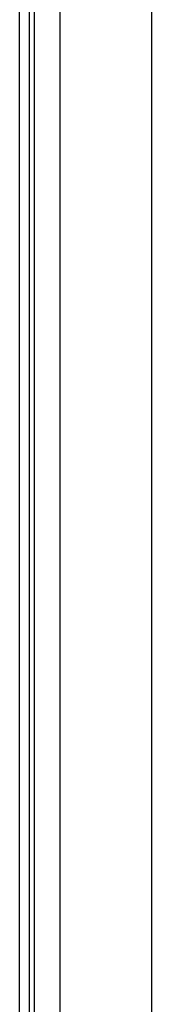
# Model space of a CAD drawing. Header units: inches. Extents: x 19 to 626, y 56 to 294.
# Tile 47 of 256: x 18.71 to 19.612, y 179.52 to 186.254. Entities that reach past the tile are written whole.
import ezdxf

# ---------------------------------------------------------------- set-up
doc = ezdxf.new("R2010")
doc.units = ezdxf.units.IN
doc.header["$MEASUREMENT"] = 0
doc.layers.add('Visible Edges(ANSI)', color=7, linetype='Continuous', lineweight=25)
doc.layers.add('Visible Tangent Edges(ANSI)', color=7, linetype='Continuous', lineweight=25)

msp = doc.modelspace()

# ---------------------------------------------------------------- linework, layer by layer
at = {"layer": 'Visible Edges(ANSI)'}
for p, q in [((18.7099, 166.2864), (18.7099, 192.8894)), ((18.7779, 166.2864), (18.7779, 192.8894)), ((18.9874, 167.0844), (18.9874, 192.2844)), ((19.6124, 192.2844), (19.6124, 167.0844))]:
    msp.add_line(p, q, dxfattribs=at)
at = {"layer": 'Visible Tangent Edges(ANSI)'}
msp.add_line((18.8089, 192.8894), (18.8089, 166.1694), dxfattribs=at)

doc.saveas('drawing.dxf')
